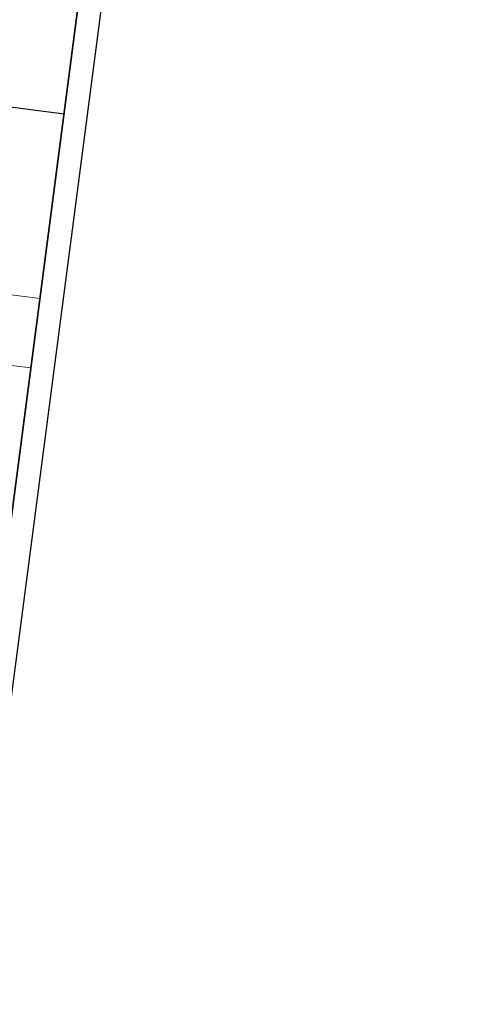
# Model space of a CAD drawing. Header units: metres. Extents: x -11 to 3521450, y 0 to 5943726.
# Tile 47 of 97: x 3520828.82 to 3520833.75, y 5943337.16 to 5943347.72. Entities that reach past the tile are written whole.
import ezdxf

# ---------------------------------------------------------------- set-up
doc = ezdxf.new("R2010")
doc.units = ezdxf.units.M
for name, color, linetype in [('_SF025', 7, 'Continuous'), ('Stempel', 7, 'Continuous'), ('T__RANDI', 3, 'Continuous'), ('T__RANDO', 7, 'Continuous')]:
    doc.layers.add(name, color=color, linetype=linetype)

# ---------------------------------------------------------------- blocks, each defined once
blk = doc.blocks.new('Planstempel')
at = {"layer": '_SF025'}
blk.add_line((-4.75, 9.6), (-0.25, 9.6), dxfattribs=at)
at = {"layer": 'Stempel', "color": 1}
blk.add_line((-0.25, 14.576), (-0.25, 0.25), dxfattribs=at)
at = {"layer": 'Stempel', "color": 7, "lineweight": 18}
for p, q in [((-4.75, 7.6), (-0.25, 7.6)), ((-9.25, 6.85), (-0.25, 6.85))]:
    blk.add_line(p, q, dxfattribs=at)
blk = doc.blocks.new('SOF_PAGEMARGIN_1CB72')
at = {"layer": 'T__RANDI', "color": 3}
blk.add_line((1184, 5), (1184, 836), dxfattribs=at)
at = {"layer": 'T__RANDO', "color": 7}
blk.add_line((1189, 0), (1189, 841), dxfattribs=at)

msp = doc.modelspace()

# ---------------------------------------------------------------- block references
at = {"linetype": 'Continuous', "lineweight": 18, "extrusion": (4.31589e-07, -5.63916e-08, 1), "rotation": 352.5558816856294}
msp.add_blockref('Planstempel', (3520828.3041, 5943337.1631, 1.1843), dxfattribs=at)

# ---------------------------------------------------------------- next in the draw order: block references
at = {"linetype": 'Continuous', "lineweight": 18, "extrusion": (4.31589e-07, -5.63916e-08, 1), "xscale": 0.05, "yscale": 0.05, "zscale": 0.05, "rotation": 352.5558816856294}
msp.add_blockref('SOF_PAGEMARGIN_1CB72', (3520769.3551, 5943344.8654, 1.1843), dxfattribs=at)

doc.saveas('drawing.dxf')
